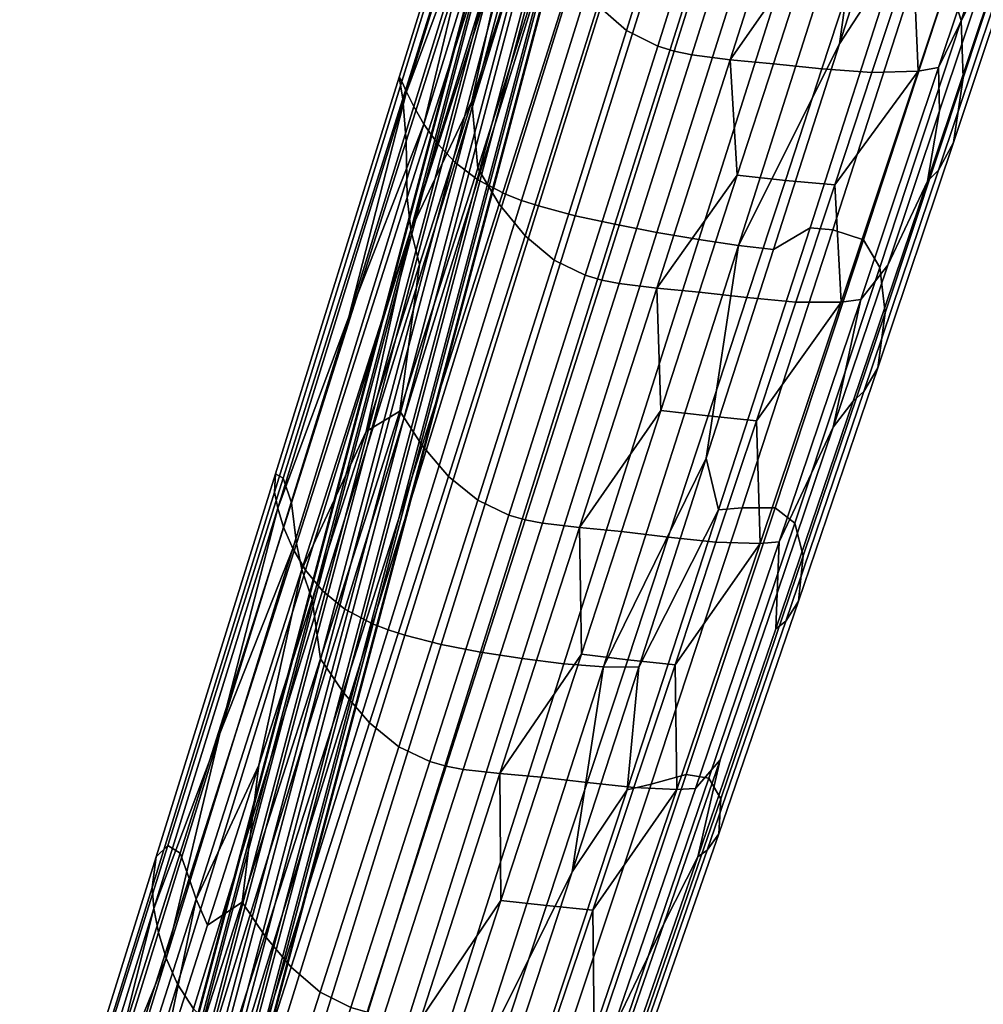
# Model space of a CAD drawing. Header units: millimetres. Extents: x -735 to 735, y -989 to 989.
# Tile 195 of 256: x -302 to -237, y 47 to 113. Entities that reach past the tile are written whole.
import ezdxf

# ---------------------------------------------------------------- set-up
doc = ezdxf.new("R2010")
doc.units = ezdxf.units.MM
doc.layers.add('lano', color=251, linetype='Continuous')
doc.layers.add('sedak', color=7, linetype='Continuous')

msp = doc.modelspace()

# ---------------------------------------------------------------- meshes
at = {"layer": 'lano'}
mesh = msp.add_polyface(dxfattribs=at)
corners = [(-267.655, 119.387, 1316.817), (-237.873, 231.708, 803.405), (-238.792, 231.89, 803.392), (-268.574, 119.569, 1316.803), (-266.809, 118.833, 1316.745), (-237.027, 231.154, 803.333), (-266.253, 117.998, 1316.594), (-236.471, 230.319, 803.182), (-266.078, 117.097, 1316.407), (-236.296, 229.418, 802.995), (-266.253, 116.2, 1316.201), (-236.471, 228.521, 802.789), (-266.809, 115.379, 1315.989), (-237.027, 227.7, 802.577), (-267.655, 114.845, 1315.823), (-237.873, 227.166, 802.411), (-268.574, 114.685, 1315.735), (-238.792, 227.006, 802.323), (-269.493, 114.868, 1315.721), (-239.71, 227.188, 802.31), (-270.339, 115.421, 1315.793), (-240.556, 227.743, 802.382), (-270.895, 116.256, 1315.944), (-241.112, 228.577, 802.532), (-271.07, 117.157, 1316.131), (-241.288, 229.479, 802.719), (-270.895, 118.054, 1316.337), (-241.112, 230.375, 802.926), (-270.339, 118.875, 1316.549), (-240.556, 231.196, 803.137), (-269.493, 119.409, 1316.715), (-239.71, 231.73, 803.303), (-298.356, 7.249, 1830.215), (-297.438, 7.066, 1830.228), (-296.591, 6.512, 1830.156), (-296.036, 5.677, 1830.006), (-295.86, 4.776, 1829.819), (-296.036, 3.879, 1829.613), (-296.591, 3.058, 1829.401), (-297.438, 2.524, 1829.235), (-298.356, 2.364, 1829.146), (-299.275, 2.546, 1829.133), (-300.121, 3.101, 1829.205), (-300.677, 3.935, 1829.356), (-300.852, 4.836, 1829.543), (-300.677, 5.733, 1829.749), (-300.121, 6.554, 1829.961), (-299.275, 7.088, 1830.127), (-300.03, 16.556, 1913.726), (-300.03, 16.77, 1909.769), (-300.947, 16.964, 1909.757), (-300.947, 16.749, 1913.76), (-301.87, 16.809, 1909.767), (-301.87, 16.595, 1913.733), (-300.947, 16.269, 1905.92), (-301.87, 16.12, 1905.965)]
mesh.append_faces([[corners[k] for k in face] for face in [(0, 1, 2, 3), (4, 5, 1, 0), (6, 7, 5, 4), (8, 9, 7, 6), (10, 11, 9, 8), (12, 13, 11, 10), (14, 15, 13, 12), (16, 17, 15, 14), (18, 19, 17, 16), (20, 21, 19, 18), (22, 23, 21, 20), (24, 25, 23, 22), (26, 27, 25, 24), (28, 29, 27, 26), (30, 31, 29, 28), (3, 2, 31, 30), (0, 3, 32, 33), (6, 4, 34, 35), (4, 0, 33, 34), (10, 8, 36, 37), (14, 12, 38, 39), (12, 10, 37, 38), (8, 6, 35, 36), (18, 16, 40, 41), (22, 20, 42, 43), (20, 18, 41, 42), (26, 24, 44, 45), (30, 28, 46, 47), (3, 30, 47, 32), (28, 26, 45, 46), (24, 22, 43, 44), (16, 14, 39, 40), (48, 49, 50, 51), (51, 50, 52, 53), (54, 55, 52, 50)]])
at = {"layer": 'sedak'}
mesh = msp.add_polyface(dxfattribs=at)
corners = [(-268.937, 122.718, 603.848), (-257.045, 159.229, 598.894), (-257.142, 156.026, 585.873), (-268.808, 120.168, 591.669), (-268.729, 127.483, 633.482), (-256.346, 165.688, 630.907), (-275.975, 100.71, 606.96), (-275.731, 98.555, 595.255), (-276.036, 104.473, 635.194), (-276.272, 107.309, 668.044), (-268.661, 131.506, 668.202), (-276.504, 108.754, 702.067), (-268.582, 134.154, 704.062), (-276.321, 108.465, 733.341), (-268.122, 134.9, 736.658), (-276.01, 107.769, 746.551), (-267.7, 134.61, 750.314), (-262.284, 136.391, 578.152), (-265.204, 127.294, 579.789), (-268.317, 117.552, 581.554), (-271.647, 107.145, 583.454), (-271.256, 120.615, 759.449), (-267.135, 133.941, 761.447), (-275.53, 106.793, 757.371), (-254.194, 126.871, 555.394), (-253.07, 126.511, 554.993), (-258.116, 110.491, 558.005), (-259.227, 110.829, 558.416), (-249.291, 142.537, 552.441), (-248.159, 142.141, 552.051), (-261.309, 111.883, 560.071), (-264.072, 95.516, 561.325), (-266.15, 96.534, 563.011), (-256.28, 127.969, 557.017), (-251.363, 143.701, 554.028), (-263.232, 113.551, 562.879), (-268.093, 98.161, 565.862), (-258.177, 129.679, 559.78), (-253.206, 145.465, 556.743), (-264.929, 115.723, 567.092), (-269.83, 100.272, 570.1), (-259.821, 131.906, 563.967), (-254.761, 147.754, 560.904), (-266.302, 118.226, 573.013), (-271.257, 102.676, 575.995), (-261.12, 134.502, 569.92), (-255.954, 150.443, 566.895), (-259.519, 144.908, 576.624), (-269.391, 100.93, 777.925), (-268.333, 100.521, 778.14), (-259.766, 127.949, 782.554), (-260.839, 128.377, 782.337), (-271.26, 101.888, 776.769), (-262.734, 129.365, 781.18), (-272.771, 103.048, 774.59), (-264.265, 130.533, 778.995), (-273.956, 104.326, 770.971), (-265.471, 131.775, 775.339), (-274.86, 105.611, 765.401), (-266.409, 132.956, 769.671)]
mesh.append_faces([[corners[k] for k in face] for face in [(0, 1, 2, 3), (4, 5, 1, 0), (6, 0, 3, 7), (8, 4, 0, 6), (9, 10, 4, 8), (11, 12, 10, 9), (13, 14, 12, 11), (15, 16, 14, 13), (17, 3, 2, 2), (17, 18, 3, 3), (3, 19, 20, 20), (7, 3, 20, 20), (16, 21, 22, 22), (21, 16, 15, 15), (23, 21, 15, 15), (19, 3, 18, 18), (24, 25, 26, 27), (28, 29, 25, 24), (30, 27, 31, 32), (33, 24, 27, 30), (34, 28, 24, 33), (35, 30, 32, 36), (37, 33, 30, 35), (38, 34, 33, 37), (39, 35, 36, 40), (41, 37, 35, 39), (42, 38, 37, 41), (43, 39, 40, 44), (45, 41, 39, 43), (46, 42, 41, 45), (45, 43, 18, 17), (43, 44, 20, 19), (17, 47, 45, 45), (19, 18, 43, 43), (48, 49, 50, 51), (52, 48, 51, 53), (54, 52, 53, 55), (56, 54, 55, 57), (58, 56, 57, 59), (59, 21, 58, 58), (59, 22, 21, 21), (58, 21, 23, 23)]])
mesh = msp.add_polyface(dxfattribs=at)
corners = [(-241.678, 116.65, 733.23), (-243.134, 117.07, 745.973), (-249.045, 98.696, 743.373), (-247.527, 98.561, 730.936), (-235.865, 134.762, 735.518), (-237.239, 135.504, 748.571), (-239.797, 115.237, 702.805), (-245.471, 97.875, 701.421), (-234.192, 132.538, 704.188), (-238.933, 112.543, 668.39), (-244.381, 96.026, 668.276), (-233.567, 128.955, 668.533), (-238.804, 108.718, 634.47), (-244.032, 93.015, 635.649), (-233.664, 124.294, 633.349), (-234.499, 119.289, 603.271), (-239.463, 104.382, 605.356), (-229.784, 133.328, 601.365), (-228.777, 138.983, 632.361), (-235.564, 117.188, 590.905), (-240.457, 102.539, 593.321), (-230.923, 130.977, 588.675), (-236.345, 116.347, 585.484), (-241.204, 101.807, 588.024), (-231.738, 130.032, 583.13), (-247.081, 110.976, 755.643), (-251.483, 97.246, 753.563), (-242.85, 124.217, 757.646), (-240.385, 106.514, 582.277), (-237.158, 116.186, 580.517), (-234.139, 125.189, 578.892), (-243.847, 96.18, 584.174), (-231.28, 133.559, 577.392), (-258.116, 110.491, 558.005), (-256.945, 110.245, 557.876), (-261.812, 94.961, 560.774), (-262.969, 95.193, 560.907), (-253.07, 126.511, 554.993), (-251.881, 126.244, 554.867), (-268.333, 100.521, 778.14), (-267.203, 100.15, 778.107), (-258.619, 127.557, 782.522), (-259.766, 127.949, 782.554), (-241.814, 109.153, 573.622), (-240.457, 109.4, 577.385), (-245.643, 93.889, 580.316), (-246.965, 93.71, 576.598), (-236.438, 125.269, 570.547), (-235.044, 125.589, 574.36), (-247.392, 101.568, 569.004), (-244.913, 109.065, 567.539), (-242.182, 117.326, 565.933), (-239.607, 125.08, 564.431), (-236.914, 133.094, 562.88), (-251.494, 109.658, 560.209), (-248.248, 109.315, 563.158), (-250.696, 101.846, 564.609), (-253.914, 102.2, 561.64), (-246.32, 125.607, 557.166), (-243.009, 125.277, 560.072), (-245.55, 117.547, 561.564), (-248.828, 117.88, 558.638), (-254.392, 109.924, 558.468), (-259.296, 94.657, 561.375), (-249.278, 125.889, 555.452), (-243.713, 133.609, 555.641), (-256.481, 97.905, 767.91), (-253.83, 97.515, 761.75), (-245.161, 124.679, 766.027), (-247.804, 125.169, 772.286), (-259.285, 98.384, 772.352), (-250.617, 125.692, 776.765), (-262.087, 98.921, 775.386), (-253.441, 126.253, 779.804), (-264.75, 99.498, 777.275), (-256.134, 126.863, 781.692)]
mesh.append_faces([[corners[k] for k in face] for face in [(0, 1, 2, 3), (4, 5, 1, 0), (6, 0, 3, 7), (8, 4, 0, 6), (9, 6, 7, 10), (11, 8, 6, 9), (12, 9, 10, 13), (14, 11, 9, 12), (15, 14, 12, 16), (17, 18, 14, 15), (19, 15, 16, 20), (21, 17, 15, 19), (22, 19, 20, 23), (24, 21, 19, 22), (25, 26, 2, 1), (1, 5, 27, 27), (1, 27, 25, 25), (22, 23, 28, 29), (24, 22, 29, 30), (23, 31, 28, 28), (32, 24, 30, 30), (33, 34, 35, 36), (37, 38, 34, 33), (39, 40, 41, 42), (43, 44, 45, 46), (47, 48, 44, 43), (49, 50, 43, 43), (43, 46, 49, 49), (51, 52, 47, 47), (43, 50, 51, 51), (47, 43, 51, 51), (47, 52, 53, 53), (54, 55, 56, 57), (55, 50, 49, 56), (58, 59, 60, 61), (59, 52, 51, 60), (60, 51, 50, 55), (61, 60, 55, 54), (62, 54, 57, 57), (63, 62, 57, 57), (61, 54, 62, 62), (64, 58, 61, 61), (62, 64, 61, 61), (65, 58, 64, 64), (34, 62, 63, 35), (38, 64, 62, 34), (28, 44, 29, 29), (48, 32, 30, 30), (30, 29, 48, 48), (29, 44, 48, 48), (66, 67, 68, 69), (70, 66, 69, 71), (72, 70, 71, 73), (74, 72, 73, 75), (40, 74, 75, 41), (68, 25, 27, 27), (68, 67, 25, 25)]])
mesh = msp.add_polyface(dxfattribs=at)
corners = [(-283.371, 77.591, 610.235), (-275.975, 100.71, 606.96), (-275.731, 98.555, 595.255), (-283.012, 75.841, 599.022), (-283.707, 80.314, 637.014), (-276.036, 104.473, 635.194), (-284.25, 81.949, 667.903), (-276.272, 107.309, 668.044), (-284.775, 82.235, 699.994), (-276.504, 108.754, 702.067), (-284.836, 81.008, 729.884), (-276.321, 108.465, 733.341), (-284.625, 79.944, 742.63), (-276.01, 107.769, 746.551), (-291.974, 57.394, 667.74), (-291.143, 56.889, 638.702), (-292.758, 56.643, 697.996), (-293.026, 54.601, 726.543), (-275.139, 96.243, 585.453), (-278.723, 85.066, 587.502), (-271.647, 107.145, 583.454), (-282.327, 73.833, 589.553), (-285.881, 62.76, 591.556), (-292.906, 53.19, 738.83), (-288.492, 64.875, 751.029), (-279.88, 92.728, 755.251), (-275.53, 106.793, 757.371), (-284.227, 78.671, 753.125), (-269.18, 79.481, 564.398), (-268.083, 79.169, 563.973), (-273.363, 62.7, 567.148), (-274.453, 63.008, 567.578), (-264.072, 95.516, 561.325), (-262.969, 95.193, 560.907), (-259.227, 110.829, 558.416), (-258.116, 110.491, 558.005), (-271.257, 80.474, 566.111), (-276.524, 64.001, 569.31), (-266.15, 96.534, 563.011), (-273.215, 82.07, 569.002), (-278.483, 65.599, 572.226), (-268.093, 98.161, 565.862), (-274.98, 84.127, 573.261), (-280.261, 67.639, 576.491), (-269.83, 100.272, 570.1), (-276.453, 86.436, 579.123), (-281.76, 69.886, 582.304), (-271.257, 102.676, 575.995), (-278.298, 72.223, 773.337), (-277.253, 71.814, 773.553), (-268.333, 100.521, 778.14), (-269.391, 100.93, 777.925), (-280.14, 73.205, 772.182), (-271.26, 101.888, 776.769), (-281.621, 74.427, 770.008), (-272.771, 103.048, 774.59), (-282.766, 75.813, 766.425), (-273.956, 104.326, 770.971), (-283.62, 77.262, 760.956), (-274.86, 105.611, 765.401)]
mesh.append_faces([[corners[k] for k in face] for face in [(0, 1, 2, 3), (4, 5, 1, 0), (6, 7, 5, 4), (8, 9, 7, 6), (10, 11, 9, 8), (12, 13, 11, 10), (14, 6, 4, 15), (16, 8, 6, 14), (17, 10, 8, 16), (2, 18, 19, 19), (2, 20, 18, 18), (3, 21, 22, 22), (3, 19, 21, 21), (2, 19, 3, 3), (23, 24, 12, 12), (12, 25, 13, 13), (13, 25, 26, 26), (12, 24, 27, 27), (27, 25, 12, 12), (28, 29, 30, 31), (32, 33, 29, 28), (34, 35, 33, 32), (36, 28, 31, 37), (38, 32, 28, 36), (39, 36, 37, 40), (41, 38, 36, 39), (42, 39, 40, 43), (44, 41, 39, 42), (45, 42, 43, 46), (47, 44, 42, 45), (21, 19, 45, 46), (47, 45, 18, 20), (19, 18, 45, 45), (48, 49, 50, 51), (52, 48, 51, 53), (54, 52, 53, 55), (56, 54, 55, 57), (58, 56, 57, 59), (58, 59, 25, 27), (59, 26, 25, 25), (58, 27, 24, 24)]])
mesh = msp.add_polyface(dxfattribs=at)
corners = [(-253.592, 79.962, 728.574), (-255.16, 79.829, 740.697), (-261.279, 61.118, 738.037), (-259.668, 61.51, 726.228), (-247.527, 98.561, 730.936), (-249.045, 98.696, 743.373), (-251.378, 79.964, 699.997), (-257.314, 62.142, 698.584), (-245.471, 97.875, 701.421), (-250.07, 78.941, 668.169), (-255.802, 61.901, 668.058), (-244.381, 96.026, 668.276), (-249.498, 76.753, 636.882), (-255.013, 60.517, 638.096), (-244.032, 93.015, 635.649), (-244.52, 89.333, 607.503), (-249.81, 73.74, 609.733), (-239.463, 104.382, 605.356), (-238.804, 108.718, 634.47), (-245.441, 87.74, 595.794), (-250.656, 72.398, 598.362), (-240.457, 102.539, 593.321), (-246.153, 87.111, 590.62), (-251.331, 71.871, 593.315), (-241.204, 101.807, 588.024), (-255.98, 83.279, 751.443), (-260.495, 69.327, 749.323), (-251.483, 97.246, 753.563), (-247.494, 85.36, 586.169), (-243.847, 96.18, 584.174), (-251.253, 74.271, 588.213), (-268.083, 79.169, 563.973), (-266.937, 78.946, 563.837), (-272.225, 62.48, 567.011), (-273.363, 62.7, 567.148), (-262.969, 95.193, 560.907), (-261.812, 94.961, 560.774), (-277.253, 71.814, 773.553), (-276.134, 71.452, 773.52), (-267.203, 100.15, 778.107), (-268.333, 100.521, 778.14), (-246.965, 93.71, 576.598), (-245.643, 93.889, 580.316), (-251.101, 77.695, 583.392), (-252.383, 77.578, 579.721), (-258.069, 69.471, 575.312), (-255.332, 77.669, 573.699), (-252.631, 85.78, 572.103), (-249.993, 93.721, 570.543), (-247.392, 101.568, 569.004), (-261.653, 78.391, 566.242), (-258.528, 78.014, 569.271), (-261.229, 69.82, 570.879), (-264.325, 70.192, 567.835), (-256.449, 94.392, 563.144), (-253.262, 94.026, 566.135), (-255.864, 86.109, 567.684), (-259.02, 86.483, 564.673), (-250.696, 101.846, 564.609), (-253.914, 102.2, 561.64), (-264.453, 78.654, 564.446), (-269.769, 62.203, 567.625), (-259.296, 94.657, 561.375), (-240.385, 106.514, 582.277), (-240.457, 109.4, 577.385), (-265.503, 69.552, 763.368), (-262.856, 69.348, 757.311), (-253.83, 97.515, 761.75), (-256.481, 97.905, 767.91), (-268.288, 69.896, 767.771), (-259.285, 98.384, 772.352), (-271.065, 70.333, 770.798), (-262.087, 98.921, 775.386), (-273.704, 70.84, 772.687), (-264.75, 99.498, 777.275), (-247.081, 110.976, 755.643)]
mesh.append_faces([[corners[k] for k in face] for face in [(0, 1, 2, 3), (4, 5, 1, 0), (6, 0, 3, 7), (8, 4, 0, 6), (9, 6, 7, 10), (11, 8, 6, 9), (12, 9, 10, 13), (14, 11, 9, 12), (15, 14, 12, 16), (17, 18, 14, 15), (19, 15, 16, 20), (21, 17, 15, 19), (22, 19, 20, 23), (24, 21, 19, 22), (1, 25, 26, 26), (27, 25, 1, 5), (26, 2, 1, 1), (24, 22, 28, 29), (22, 23, 30, 28), (31, 32, 33, 34), (35, 36, 32, 31), (37, 38, 39, 40), (41, 42, 43, 44), (45, 46, 44, 44), (47, 48, 41, 41), (44, 46, 47, 47), (41, 44, 47, 47), (41, 48, 49, 49), (50, 51, 52, 53), (51, 46, 45, 52), (54, 55, 56, 57), (55, 48, 47, 56), (56, 47, 46, 51), (57, 56, 51, 50), (58, 49, 48, 55), (59, 58, 55, 54), (60, 50, 53, 53), (61, 60, 53, 53), (57, 50, 60, 60), (62, 54, 57, 57), (60, 62, 57, 57), (59, 54, 62, 62), (32, 60, 61, 33), (36, 62, 60, 32), (43, 28, 30, 30), (63, 29, 42, 64), (42, 29, 28, 28), (43, 42, 28, 28), (65, 66, 67, 68), (69, 65, 68, 70), (71, 69, 70, 72), (73, 71, 72, 74), (38, 73, 74, 39), (67, 25, 27, 27), (66, 26, 25, 25), (27, 75, 67, 67), (67, 66, 25, 25)]])
mesh = msp.add_polyface(dxfattribs=at)
corners = [(-290.535, 55.186, 613.315), (-283.371, 77.591, 610.235), (-283.012, 75.841, 599.022), (-290.07, 53.821, 602.588), (-291.143, 56.889, 638.702), (-283.707, 80.314, 637.014), (-292.906, 53.19, 738.83), (-284.625, 79.944, 742.63), (-284.836, 81.008, 729.884), (-293.026, 54.601, 726.543), (-296.879, 35.321, 615.842), (-296.326, 34.291, 605.569), (-297.743, 36.078, 640.021), (-298.823, 35.609, 667.515), (-291.974, 57.394, 667.74), (-299.813, 34.022, 696.227), (-292.758, 56.643, 697.996), (-300.248, 31.311, 723.573), (-300.219, 29.561, 735.428), (-289.314, 52.068, 593.463), (-292.555, 41.974, 595.227), (-285.881, 62.76, 591.556), (-295.531, 32.697, 596.798), (-296.469, 39.071, 747.074), (-292.599, 51.591, 749), (-288.492, 64.875, 751.029), (-279.734, 46.568, 570.774), (-278.653, 46.25, 570.342), (-284.119, 29.301, 573.662), (-285.186, 29.645, 574.088), (-274.453, 63.008, 567.578), (-273.363, 62.7, 567.148), (-281.788, 47.6, 572.51), (-287.2, 30.782, 575.803), (-276.524, 64.001, 569.31), (-283.727, 49.259, 575.427), (-289.084, 32.603, 578.682), (-278.483, 65.599, 572.226), (-285.49, 51.351, 579.668), (-290.792, 34.865, 582.851), (-280.261, 67.639, 576.491), (-286.99, 53.601, 585.406), (-292.25, 37.231, 588.464), (-281.76, 69.886, 582.304), (-282.327, 73.833, 589.553), (-287.041, 43.978, 768.884), (-286.01, 43.545, 769.1), (-277.253, 71.814, 773.553), (-278.298, 72.223, 773.337), (-288.84, 45.071, 767.726), (-280.14, 73.205, 772.182), (-290.256, 46.483, 765.554), (-281.621, 74.427, 770.008), (-298.122, 21.027, 761.536), (-296.824, 19.241, 763.71), (-291.321, 48.122, 762.005), (-282.766, 75.813, 766.425), (-299.041, 23.131, 758.015), (-292.085, 49.864, 756.635), (-283.62, 77.262, 760.956), (-299.651, 25.373, 752.736)]
mesh.append_faces([[corners[k] for k in face] for face in [(0, 1, 2, 3), (4, 5, 1, 0), (6, 7, 8, 9), (10, 0, 3, 11), (12, 4, 0, 10), (13, 14, 4, 12), (15, 16, 14, 13), (17, 9, 16, 15), (18, 6, 9, 17), (3, 19, 20, 20), (3, 21, 19, 19), (3, 2, 21, 21), (11, 3, 20, 22), (18, 23, 6, 6), (6, 23, 24, 24), (24, 25, 6, 6), (26, 27, 28, 29), (30, 31, 27, 26), (32, 26, 29, 33), (34, 30, 26, 32), (35, 32, 33, 36), (37, 34, 32, 35), (38, 35, 36, 39), (40, 37, 35, 38), (41, 38, 39, 42), (43, 40, 38, 41), (41, 42, 20, 19), (43, 41, 21, 44), (42, 22, 20, 20), (41, 19, 21, 21), (45, 46, 47, 48), (49, 45, 48, 50), (51, 49, 50, 52), (53, 54, 49, 51), (55, 51, 52, 56), (57, 53, 51, 55), (58, 55, 56, 59), (60, 57, 55, 58), (59, 25, 58, 58), (58, 23, 60, 60), (58, 25, 24, 24), (58, 24, 23, 23)]])
mesh = msp.add_polyface(dxfattribs=at)
corners = [(-259.668, 61.51, 726.228), (-261.279, 61.118, 738.037), (-267.404, 42.602, 735.4), (-265.754, 43.251, 723.907), (-257.314, 62.142, 698.584), (-263.275, 44.465, 697.185), (-255.802, 61.901, 668.058), (-261.574, 44.955, 667.927), (-260.576, 44.354, 639.251), (-267.227, 28.635, 667.757), (-266.034, 28.774, 640.264), (-255.013, 60.517, 638.096), (-255.147, 58.175, 611.935), (-260.523, 42.697, 614.062), (-249.81, 73.74, 609.733), (-249.498, 76.753, 636.882), (-255.915, 57.079, 600.902), (-261.211, 41.844, 603.372), (-250.656, 72.398, 598.362), (-256.553, 56.646, 595.984), (-261.811, 41.497, 598.591), (-251.331, 71.871, 593.315), (-264.951, 55.641, 747.239), (-269.272, 42.473, 745.231), (-260.495, 69.327, 749.323), (-262.498, 41.563, 594.159), (-258.827, 52.155, 592.257), (-255.055, 63.131, 590.259), (-251.253, 74.271, 588.213), (-278.653, 46.25, 570.342), (-277.524, 46.031, 570.205), (-283.003, 29.073, 573.527), (-284.119, 29.301, 573.662), (-273.363, 62.7, 567.148), (-272.225, 62.48, 567.011), (-286.01, 43.545, 769.1), (-284.902, 43.18, 769.068), (-276.134, 71.452, 773.52), (-277.253, 71.814, 773.553), (-263.464, 44.967, 585.992), (-262.258, 45.031, 589.54), (-267.899, 28.824, 592.502), (-269.078, 28.721, 589.043), (-257.944, 61.138, 582.897), (-256.703, 61.213, 586.512), (-252.383, 77.578, 579.721), (-251.101, 77.695, 583.392), (-269.115, 36.661, 581.73), (-266.27, 45.06, 580.097), (-263.565, 53.082, 578.529), (-260.815, 61.268, 576.924), (-258.069, 69.471, 575.312), (-272.364, 45.589, 572.636), (-269.341, 45.319, 575.69), (-272.165, 36.834, 577.353), (-275.173, 37.024, 574.313), (-267.01, 61.96, 569.438), (-263.942, 61.606, 572.492), (-266.662, 53.393, 574.105), (-269.705, 53.714, 571.048), (-261.229, 69.82, 570.879), (-264.325, 70.192, 567.835), (-275.09, 45.775, 570.82), (-280.588, 28.858, 574.134), (-269.769, 62.203, 567.625), (-265.997, 31.569, 595.917), (-274.305, 42.008, 758.972), (-271.653, 42.141, 753.021), (-262.856, 69.348, 757.311), (-265.503, 69.552, 763.368), (-277.087, 42.056, 763.333), (-268.288, 69.896, 767.771), (-279.857, 42.265, 766.35), (-271.065, 70.333, 770.798), (-282.487, 42.625, 768.236), (-273.704, 70.84, 772.687), (-273.381, 30.074, 743.337)]
mesh.append_faces([[corners[k] for k in face] for face in [(0, 1, 2, 3), (4, 0, 3, 5), (6, 4, 5, 7), (8, 7, 9, 10), (11, 6, 7, 8), (12, 11, 8, 13), (14, 15, 11, 12), (16, 12, 13, 17), (18, 14, 12, 16), (19, 16, 17, 20), (21, 18, 16, 19), (22, 23, 2, 1), (1, 24, 22, 22), (19, 20, 25, 26), (21, 19, 27, 28), (19, 26, 27, 27), (29, 30, 31, 32), (33, 34, 30, 29), (35, 36, 37, 38), (39, 40, 41, 42), (43, 44, 40, 39), (45, 46, 44, 43), (47, 48, 39, 39), (39, 42, 47, 47), (49, 50, 43, 43), (39, 48, 49, 49), (43, 39, 49, 49), (43, 50, 51, 51), (45, 43, 51, 51), (52, 53, 54, 55), (53, 48, 47, 54), (56, 57, 58, 59), (57, 50, 49, 58), (58, 49, 48, 53), (59, 58, 53, 52), (60, 51, 50, 57), (61, 60, 57, 56), (62, 52, 55, 55), (63, 62, 55, 55), (59, 52, 62, 62), (64, 56, 59, 59), (62, 64, 59, 59), (61, 56, 64, 64), (30, 62, 63, 31), (34, 64, 62, 30), (25, 65, 41, 40), (40, 26, 25, 25), (40, 44, 27, 26), (28, 27, 44, 46), (66, 67, 68, 69), (70, 66, 69, 71), (72, 70, 71, 73), (74, 72, 73, 75), (36, 74, 75, 37), (24, 68, 22, 22), (23, 22, 67, 67), (68, 67, 22, 22), (76, 23, 67, 67)]])

doc.saveas('drawing.dxf')
